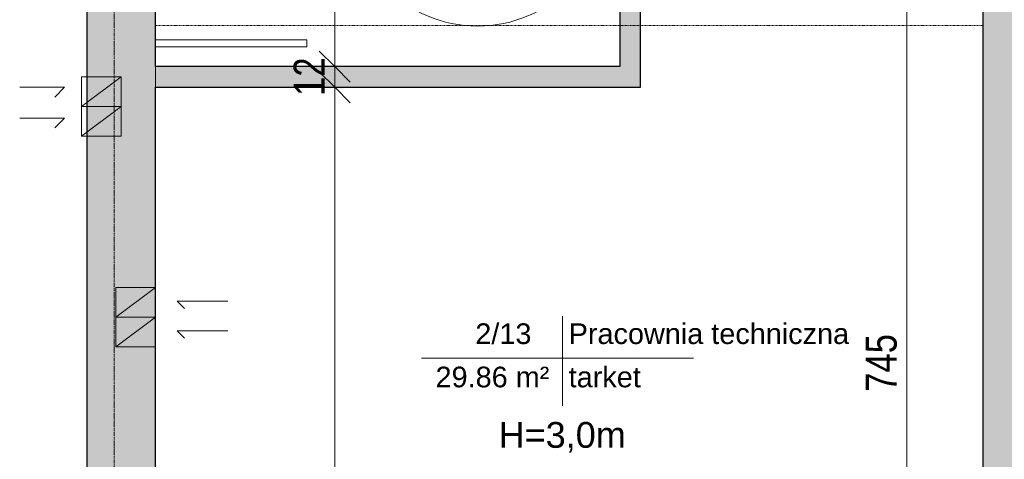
# Model space of a CAD drawing. Header units: centimetres. Extents: x 14827 to 20103, y -10807 to -8443.
# Tile 4 of 21: x 15634 to 16206, y -10034 to -9778. Entities that reach past the tile are written whole.
import ezdxf

# ---------------------------------------------------------------- set-up
doc = ezdxf.new("R2010")
doc.units = ezdxf.units.CM
doc.linetypes.add('Kreska', pattern=[0.635, 0.3175, -0.3175])
doc.linetypes.add('Linia siatki', pattern=[0.9925, 0.47, -0.2175, 0.0875, -0.2175])
for name, color, linetype, lineweight in [('A-ANNO-DIMS', 211, 'Continuous', 9), ('A-ANNO-DIMS-100', 211, 'Continuous', 9), ('A-AREA-IDEN', 2, 'Continuous', 9), ('A-DETL', 90, 'Continuous', 9), ('A-DETL-HDLN', 90, 'Kreska', 9), ('A-DETL-THIN', 151, 'Continuous', 9), ('A-WALL', 113, 'Continuous', 9), ('A-WALL-PATT', 111, 'Continuous', 25), ('G-ANNO-TEXT', 231, 'Continuous', 9), ('I-WALL', 2, 'Continuous', 9), ('S-GRID', 1, 'Continuous', 9)]:
    doc.layers.add(name, color=color, linetype=linetype, lineweight=lineweight)
doc.styles.add('Arial_1', font='arial.ttf', dxfattribs={"height": 12})
doc.styles.add('Arial_2', font='arial.ttf', dxfattribs={"width": 0.8, "height": 18})
doc.styles.add('Arial_4', font='arial.ttf', dxfattribs={"height": 15})
doc.dimstyles.new('Przekątna_-_1_8_mm_Arial', dxfattribs={"dimscale": 30.48, "dimtxt": 18.364669, "dimasz": 0.590551, "dimexe": 0.328084, "dimexo": 0.0625, "dimgap": 0.016404, "dimtad": 1, "dimdec": 0, "dimdsep": 46, "dimtxsty": 'Arial_2', "dimblk1": 'OBLIQUE', "dimblk2": 'OBLIQUE', "dimsah": 1, "dimcen": 0.09, "dimazin": 0, "dimtfac": 1, "dimtdec": 4, "dimtix": 1, "dimtmove": 0, "dimatfit": 3, "dimfxl": 0.328084, "dimfxlon": 1, "dimtvp": 1, "dimtolj": 1, "dimtzin": 0, "dimarcsym": 2})

# ---------------------------------------------------------------- blocks, each defined once
blk = doc.blocks.new('Etyk_pom_1_mala - Etyk_pom_1_mala-219433-6_Poziom posadzka II pietra')
at = {"layer": 'A-AREA-IDEN'}
for p, q in [((-0.0958, 0.1444), (-0.0958, -0.3781)), ((-0.9154, -0.1015), (0.6661, -0.1015))]:
    blk.add_line(p, q, dxfattribs=at)
blk = doc.blocks.new('DIMBLOCK4-6_Poziom posadzka II pietra')
at = {"layer": 'A-ANNO-DIMS-100'}
for p, q in [((15816.77, -9605.71), (15807.77, -9596.71)), ((15816.77, -9605.71), (15806.77, -9605.71)), ((15816.77, -9605.71), (15816.77, -9805.71)), ((15816.77, -9605.71), (15825.77, -9614.71)), ((15816.77, -9605.71), (15826.77, -9605.71)), ((15816.77, -9805.71), (15807.77, -9796.71)), ((15816.77, -9805.71), (15806.77, -9805.71)), ((15816.77, -9805.71), (15825.77, -9814.71)), ((15816.77, -9805.71), (15826.77, -9805.71))]:
    blk.add_line(p, q, dxfattribs=at)
at = {"layer": 'A-ANNO-DIMS-100', "color": 0, "insert": (15792.91, -9722.24), "char_height": 18, "width": 39.6677, "attachment_point": 1, "rotation": 90, "line_spacing_factor": 0.941778, "style": 'Arial_2'}
blk.add_mtext('200', dxfattribs=at)
blk = doc.blocks.new('_Oblique')
at = {"color": 0, "linetype": 'ByBlock', "lineweight": -2}
blk.add_line((-0.5, -0.5), (0.5, 0.5), dxfattribs=at)
blk = doc.blocks.new('DIMBLOCK5-6_Poziom posadzka II pietra')
at = {"layer": 'A-ANNO-DIMS-100'}
for p, q in [((15816.77, -9805.71), (15807.77, -9796.71)), ((15816.77, -9805.71), (15806.77, -9805.71)), ((15816.77, -9805.71), (15816.77, -9817.71)), ((15816.77, -9805.71), (15825.77, -9814.71)), ((15816.77, -9805.71), (15826.77, -9805.71)), ((15816.77, -9817.71), (15807.77, -9808.71)), ((15816.77, -9817.71), (15806.77, -9817.71)), ((15816.77, -9817.71), (15825.77, -9826.71)), ((15816.77, -9817.71), (15826.77, -9817.71))]:
    blk.add_line(p, q, dxfattribs=at)
at = {"layer": 'A-ANNO-DIMS-100', "color": 0, "insert": (15792.91, -9822.73), "char_height": 18, "width": 26.4451, "attachment_point": 1, "rotation": 90, "line_spacing_factor": 0.941778, "style": 'Arial_2'}
blk.add_mtext('12', dxfattribs=at)
blk = doc.blocks.new('DIMBLOCK6-6_Poziom posadzka II pietra')
at = {"layer": 'A-ANNO-DIMS-100'}
for p, q in [((15816.77, -9817.71), (15807.77, -9808.71)), ((15816.77, -9817.71), (15806.77, -9817.71)), ((15816.77, -9817.71), (15816.77, -10350.71)), ((15816.77, -9817.71), (15825.77, -9826.71)), ((15816.77, -9817.71), (15826.77, -9817.71)), ((15816.77, -10350.71), (15807.77, -10341.71)), ((15816.77, -10350.71), (15806.77, -10350.71)), ((15816.77, -10350.71), (15825.77, -10359.71)), ((15816.77, -10350.71), (15826.77, -10350.71))]:
    blk.add_line(p, q, dxfattribs=at)
at = {"layer": 'A-ANNO-DIMS-100', "color": 0, "insert": (15792.91, -10100.74), "char_height": 18, "width": 39.6677, "attachment_point": 1, "rotation": 90, "line_spacing_factor": 0.941778, "style": 'Arial_2'}
blk.add_mtext('533', dxfattribs=at)
blk = doc.blocks.new('DIMBLOCK188-6_Poziom posadzka II pietra')
at = {"layer": 'A-ANNO-DIMS-100'}
for p, q in [((16149.41, -9605.71), (16140.41, -9596.71)), ((16149.41, -9605.71), (16139.41, -9605.71)), ((16149.41, -10350.71), (16149.41, -9605.71)), ((16149.41, -9605.71), (16158.41, -9614.71)), ((16149.41, -9605.71), (16159.41, -9605.71)), ((16149.41, -10350.71), (16140.41, -10341.71)), ((16149.41, -10350.71), (16139.41, -10350.71)), ((16149.41, -10350.71), (16158.41, -10359.71)), ((16149.41, -10350.71), (16159.41, -10350.71))]:
    blk.add_line(p, q, dxfattribs=at)
at = {"layer": 'A-ANNO-DIMS-100', "color": 0, "insert": (16125.54, -9994.74), "char_height": 18, "width": 39.6677, "attachment_point": 1, "rotation": 90, "line_spacing_factor": 0.941778, "style": 'Arial_2'}
blk.add_mtext('745', dxfattribs=at)

msp = doc.modelspace()

# ---------------------------------------------------------------- hatches: boundary and pattern name
at = {"layer": 'A-WALL-PATT', "lineweight": 9}
h = msp.add_hatch(color=256, dxfattribs=at)
h.paths.add_polyline_path([(16193.62, -10415.71), (16239.62, -10415.71), (16239.62, -9569.71), (16193.62, -9569.71), (16193.62, -10350.71)])
h.paths.add_polyline_path([(16193.62, -9424.71), (16239.62, -9424.71), (16239.62, -8812.71), (16193.62, -8812.71), (16193.62, -9424.22)])
h = msp.add_hatch(color=256, dxfattribs=at)
h.paths.add_polyline_path([(15712.62, -10350.71), (15712.62, -9538.21), (15672.62, -9538.21), (15672.62, -10350.71), (15679.62, -10350.71)])
h.paths.add_polyline_path([(15712.62, -9448.21), (15712.62, -8907.71), (15672.62, -8907.71), (15672.62, -9448.21), (15709.12, -9448.21)])
for points in [[(15994.62, -9817.71), (15994.62, -9605.71), (15982.62, -9605.71), (15982.62, -9817.71)], [(15712.62, -9817.71), (15982.62, -9817.71), (15982.62, -9805.71), (15712.62, -9805.71)]]:
    msp.add_hatch(color=256, dxfattribs=at).paths.add_polyline_path(points)

# ---------------------------------------------------------------- linework, layer by layer
at = {"layer": 'A-DETL', "lineweight": 18}
for p, q in [((15692.62, -9811.71), (15669.62, -9811.71)), ((15669.62, -9811.71), (15669.62, -9828.92)), ((15692.62, -9811.71), (15669.62, -9828.92)), ((15692.62, -9828.92), (15692.62, -9811.71)), ((15633.62, -9817.71), (15659.62, -9817.71)), ((15659.62, -9817.71), (15653.97, -9823.37)), ((15692.62, -9828.92), (15669.62, -9828.92)), ((15692.62, -9828.92), (15669.62, -9828.92)), ((15669.62, -9828.92), (15669.62, -9846.13)), ((15692.62, -9828.92), (15669.62, -9846.13)), ((15692.62, -9846.13), (15692.62, -9828.92)), ((15633.62, -9835.71), (15659.62, -9835.71)), ((15659.62, -9835.71), (15653.97, -9841.37)), ((15692.62, -9846.13), (15669.62, -9846.13)), ((15712.62, -9934.2), (15689.62, -9934.2)), ((15689.62, -9934.2), (15689.62, -9951.41)), ((15712.62, -9934.2), (15689.62, -9951.41)), ((15712.62, -9951.41), (15712.62, -9934.2)), ((15725.12, -9942.06), (15754.66, -9942.06)), ((15754.66, -9942.06), (15725.12, -9942.06)), ((15725.12, -9942.06), (15729.36, -9946.31)), ((15712.62, -9951.41), (15689.62, -9951.41)), ((15712.62, -9951.41), (15689.62, -9951.41)), ((15689.62, -9951.41), (15689.62, -9968.62)), ((15712.62, -9951.41), (15689.62, -9968.62)), ((15712.62, -9968.62), (15712.62, -9951.41)), ((15725.12, -9959.27), (15754.66, -9959.27)), ((15754.66, -9959.27), (15725.12, -9959.27)), ((15725.12, -9959.27), (15729.36, -9963.51)), ((15712.62, -9968.62), (15689.62, -9968.62))]:
    msp.add_line(p, q, dxfattribs=at)
at = {"layer": 'A-DETL-HDLN'}
for p, q in [((15712.62, -9781.71), (16193.62, -9781.71)), ((15994.62, -9817.71), (15994.62, -9805.71))]:
    msp.add_line(p, q, dxfattribs=at)
at = {"layer": 'A-DETL-THIN'}
for p, q in [((15712.62, -9790.2), (15800.62, -9790.2)), ((15712.62, -9794.2), (15712.62, -9790.2)), ((15800.62, -9794.2), (15712.62, -9794.2)), ((15800.62, -9790.2), (15800.62, -9794.2))]:
    msp.add_line(p, q, dxfattribs=at)
msp.add_circle((15899.89, -9707.13), 75, dxfattribs=at)
at = {"layer": 'A-WALL', "lineweight": 25}
for p, q in [((15982.62, -9605.71), (15982.62, -9805.71)), ((15994.62, -9817.71), (15994.62, -9605.71)), ((16193.62, -9605.71), (16193.62, -10350.71)), ((15982.62, -9805.71), (15712.62, -9805.71)), ((15712.62, -9817.71), (15994.62, -9817.71))]:
    msp.add_line(p, q, dxfattribs=at)
at = {"layer": 'A-WALL'}
msp.add_line((15712.62, -9805.71), (15712.62, -9817.71), dxfattribs=at)
at = {"layer": 'I-WALL', "lineweight": 25}
for p, q in [((15712.62, -9805.71), (15712.62, -9605.71)), ((15672.62, -9631.71), (15672.62, -10350.71)), ((15712.62, -10350.71), (15712.62, -9817.71))]:
    msp.add_line(p, q, dxfattribs=at)
at = {"layer": 'S-GRID', "linetype": 'Linia siatki'}
msp.add_line((15688.62, -8443.11), (15688.62, -10747.39), dxfattribs=at)

# ---------------------------------------------------------------- block references
at = {"layer": 'A-AREA-IDEN', "xscale": 99.99999999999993, "yscale": 99.99999999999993, "zscale": 99.99999999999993}
msp.add_blockref('Etyk_pom_1_mala - Etyk_pom_1_mala-219433-6_Poziom posadzka II pietra', (15958.74, -9965.14), dxfattribs=at)

# ---------------------------------------------------------------- texts
at = {"layer": 'A-AREA-IDEN', "char_height": 12, "attachment_point": 1, "style": 'Arial_1'}
for s, insert, width in [('2/13', (15898.55, -9954.97), 42.4894), ('Pracownia techniczna', (15952.83, -9954.97), 210.8438), ('29.86 m²', (15875.42, -9980.14), 85.7806), ('tarket', (15952.83, -9980.14), 55.3164)]:
    msp.add_mtext(s, dxfattribs=dict(at, insert=insert, width=width))
at = {"layer": 'G-ANNO-TEXT', "color": 7, "insert": (15912.08, -10012.31), "char_height": 15, "width": 91.3924, "attachment_point": 1, "style": 'Arial_4'}
msp.add_mtext('H=3,0m', dxfattribs=at)

# ---------------------------------------------------------------- dimensions: what is measured, and where the dimension line sits
at = {"layer": 'A-ANNO-DIMS'}
for base, p1, p2, override, picture, middle in [((15816.77, -9805.71), (15826.77, -9605.71), (15826.77, -9805.71), {"dimpost": '<>', "dimfxl": 200}, 'DIMBLOCK4-6_Poziom posadzka II pietra', (15807.08, -9705.71)), ((16149.41, -9605.71), (16139.41, -10350.71), (16139.41, -9605.71), {"dimpost": '<>', "dimfxl": 745}, 'DIMBLOCK188-6_Poziom posadzka II pietra', (16139.76, -9978.21)), ((15816.77, -9817.71), (15826.77, -9805.71), (15826.77, -9817.71), {"dimpost": '<>', "dimfxl": 12}, 'DIMBLOCK5-6_Poziom posadzka II pietra', (15807.24, -9811.71)), ((15816.77, -10350.71), (15826.77, -9817.71), (15826.77, -10350.71), {"dimpost": '<>', "dimfxl": 533}, 'DIMBLOCK6-6_Poziom posadzka II pietra', (15807.08, -10084.21))]:
    dim = msp.add_linear_dim(base=base, p1=p1, p2=p2, angle=90, dimstyle='Przekątna_-_1_8_mm_Arial', override=override, dxfattribs=at)
    dim.commit()
    dim.dimension.update_dxf_attribs({"geometry": picture, "text_midpoint": middle})

doc.saveas('drawing.dxf')
